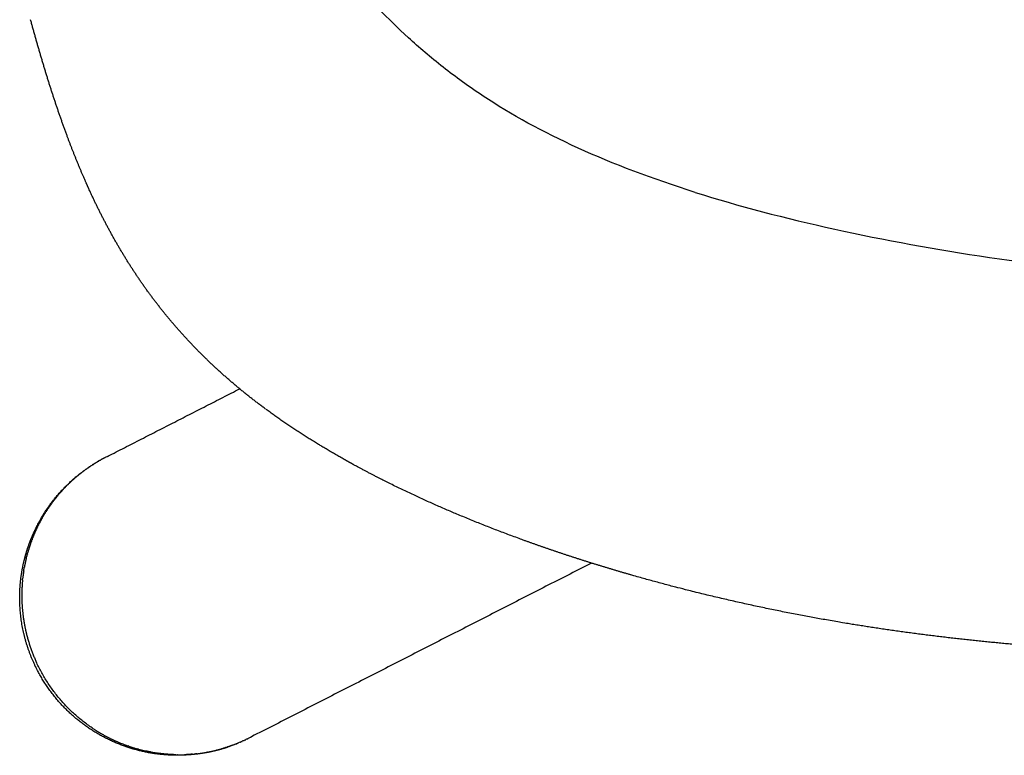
# Model space of a CAD drawing. Header units: millimetres. Extents: x 847 to 2889, y 2747 to 4819.
# Tile 8 of 26: x 2114 to 2177, y 2804 to 2851. Entities that reach past the tile are written whole.
import ezdxf

# ---------------------------------------------------------------- set-up
doc = ezdxf.new("R2010")
doc.units = ezdxf.units.MM
doc.header["$MEASUREMENT"] = 0
doc.layers.add('2DVýkres$viditelné$tečné', color=7, linetype='Continuous', true_color=0x000000)
doc.layers.add('2DVýkres$viditelné$čáry', color=7, linetype='Continuous', true_color=0x000000)

msp = doc.modelspace()

# ---------------------------------------------------------------- linework, layer by layer
at = {"layer": '2DVýkres$viditelné$tečné'}
for points, knots in [([(2157.234, 2840.185), (2154.509, 2841.044), (2149.571, 2842.915), (2144.561, 2845.662), (2141.177, 2848.121), (2138.969, 2850.007), (2137.11, 2851.845), (2136.191, 2852.869), (2135.943, 2853.155)], [-1, -1, -1, -1, -0.75, -0.5, -0.375, -0.25, -0.125, 0, 0, 0, 0]), ([(2157.234, 2840.185), (2162.683, 2838.467), (2175.634, 2835.642), (2189.641, 2834.48), (2196.149, 2834.426), (2209.163, 2834.317), (2220.19, 2836.315), (2225.7, 2838.078), (2228.455, 2838.959), (2230.329, 2840.081), (2230.783, 2841.005), (2230.832, 2841.234)], [0, 0, 0, 0, 0.2, 0.4, 0.4, 0.4, 0.6, 0.6, 0.6, 0.8, 0.8724464, 0.8724464, 0.8724464, 0.8724464])]:
    msp.add_open_spline(points, degree=3, knots=knots, dxfattribs=at)
msp.add_open_spline([(2115.078, 2818.174), (2115.098, 2818.225), (2115.141, 2818.268), (2115.207, 2818.301)], degree=3, dxfattribs=at)
at = {"layer": '2DVýkres$viditelné$čáry'}
for points, weights, degree, knots in [([(2129.968, 2826.438), (2128.389, 2827.599), (2126.942, 2828.921), (2125.584, 2830.163), (2124.371, 2831.547), (2123.204, 2832.878), (2122.189, 2834.328), (2121.187, 2835.759), (2120.333, 2837.283), (2119.471, 2838.823), (2118.745, 2840.43), (2118.647, 2840.646), (2118.551, 2840.863), (2117.917, 2842.305), (2117.37, 2843.782), (2116.717, 2845.55), (2116.158, 2847.35), (2115.573, 2849.234), (2115.058, 2851.138)], [1, 0.998596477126, 1, 0.998481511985, 1, 0.998536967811, 1, 0.998756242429, 1, 0.999068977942, 1, 0.999986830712, 1, 0.999553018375, 1, 0.999647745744, 1, 0.999831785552, 1], 2, [0, 0, 0, 3.91643, 3.91643, 7.593232, 7.593232, 11.129761, 11.129761, 14.621054, 14.621054, 18.147268, 18.147268, 18.620933, 18.620933, 21.770883, 21.770883, 25.539511, 25.539511, 29.483873, 29.483873, 29.483873]), ([(2210.702, 2811.228), (2210.568, 2811.228), (2210.434, 2811.226), (2210.3, 2811.221), (2209.658, 2811.201), (2208.319, 2811.13), (2205.759, 2811.01), (2204.335, 2810.951), (2202.864, 2810.903), (2200.754, 2810.833), (2198.287, 2810.779), (2193.109, 2810.753), (2190.125, 2810.791), (2187.153, 2810.898), (2183.918, 2811.014), (2180.573, 2811.214), (2173.76, 2811.837), (2170.221, 2812.272), (2166.695, 2812.86), (2163.177, 2813.447), (2159.687, 2814.185), (2156.233, 2815.073), (2152.979, 2815.911), (2149.632, 2816.921), (2146.334, 2818.117), (2144.781, 2818.679), (2143.244, 2819.284), (2141.724, 2819.931), (2140.268, 2820.551), (2138.832, 2821.217), (2137.418, 2821.929), (2136.123, 2822.583), (2134.794, 2823.307), (2133.478, 2824.102), (2133.272, 2824.226), (2133.066, 2824.352), (2132.861, 2824.48), (2131.885, 2825.087), (2130.932, 2825.731), (2130.005, 2826.411)], [1, 0.999895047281, 0.999895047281, 1, 1, 1, 1, 1, 1, 1, 1, 1, 1, 1, 1, 1, 1, 1, 1, 0.999375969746, 0.999375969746, 1, 1, 1, 1, 0.999743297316, 0.999743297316, 1, 0.999659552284, 0.999659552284, 1, 1, 1, 1, 0.999983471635, 0.999983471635, 1, 0.999508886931, 0.999508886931, 1], 3, [0, 0, 0, 0, 0.402362, 0.402362, 0.402362, 15.41486, 15.41486, 29.23696, 29.23696, 29.23696, 48.808056, 48.808056, 71.684791, 71.684791, 71.684791, 96.264408, 96.264408, 121.624759, 121.624759, 121.624759, 132.321933, 132.321933, 132.321933, 155.842642, 155.842642, 155.842642, 160.797297, 160.797297, 160.797297, 165.545103, 165.545103, 165.545103, 174.555027, 174.555027, 174.555027, 175.27853, 175.27853, 175.27853, 178.727606, 178.727606, 178.727606, 178.727606]), ([(2115.523, 2819.137), (2116.496, 2820.979), (2118.123, 2822.279), (2118.228, 2822.363), (2118.334, 2822.443), (2118.738, 2822.749), (2119.17, 2823.011)], [1, 0.978985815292, 1, 0.999910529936, 1, 0.998722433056, 1], 2, [0, 0, 0, 4.107376, 4.107376, 4.374915, 4.374915, 5.385974, 5.385974, 5.385974]), ([(2128.236, 2805.246), (2127.817, 2805.07), (2127.388, 2804.924), (2126.949, 2804.806), (2125.853, 2804.513), (2124.724, 2804.409), (2123.593, 2804.497), (2122.528, 2804.579), (2121.489, 2804.83), (2120.503, 2805.243), (2119.459, 2805.68), (2118.504, 2806.286), (2117.664, 2807.045), (2116.713, 2807.903), (2115.943, 2808.926), (2115.38, 2810.077), (2115.364, 2810.111), (2115.347, 2810.145), (2115.331, 2810.179), (2114.659, 2811.595), (2114.332, 2813.129), (2114.368, 2814.697), (2114.385, 2815.421), (2114.479, 2816.139), (2114.651, 2816.842), (2114.762, 2817.295), (2114.905, 2817.74), (2115.078, 2818.174)], [1, 0.998455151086, 0.998455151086, 1, 0.990469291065, 0.990469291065, 1, 0.991524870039, 0.991524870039, 1, 0.990507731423, 0.990507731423, 1, 0.987882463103, 0.987882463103, 1, 1, 1, 1, 0.981969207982, 0.981969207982, 1, 0.996088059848, 0.996088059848, 1, 0.998368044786, 0.998368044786, 1], 3, [0, 0, 0, 0, 1.361792, 1.361792, 1.361792, 4.747675, 4.747675, 4.747675, 7.940132, 7.940132, 7.940132, 11.319163, 11.319163, 11.319163, 15.138235, 15.138235, 15.138235, 15.251129, 15.251129, 15.251129, 19.91323, 19.91323, 19.91323, 22.08093, 22.08093, 22.08093, 23.480612, 23.480612, 23.480612, 23.480612])]:
    msp.add_rational_spline(points, weights, degree=degree, knots=knots, dxfattribs=at)
for points, degree in [([(2119.819, 2823.373), (2124.072, 2825.546), (2128.326, 2827.719)], 2), ([(2119.012, 2822.912), (2119.03, 2822.923), (2119.047, 2822.934), (2119.064, 2822.944)], 3), ([(2119.126, 2822.983), (2119.141, 2822.992), (2119.156, 2823.002), (2119.171, 2823.011)], 3), ([(2119.241, 2823.053), (2119.253, 2823.061), (2119.266, 2823.068), (2119.278, 2823.075)], 3), ([(2119.357, 2823.122), (2119.367, 2823.127), (2119.376, 2823.133), (2119.386, 2823.138)], 3), ([(2119.472, 2823.187), (2119.48, 2823.192), (2119.487, 2823.196), (2119.495, 2823.2)], 3), ([(2119.588, 2823.252), (2119.593, 2823.254), (2119.599, 2823.257), (2119.604, 2823.26)], 3), ([(2119.705, 2823.314), (2119.708, 2823.316), (2119.711, 2823.317), (2119.714, 2823.319)], 3), ([(2119.941, 2823.435), (2119.976, 2823.452), (2120.011, 2823.469), (2120.046, 2823.486)], 3), ([(2118.136, 2822.281), (2118.137, 2822.282), (2118.139, 2822.283), (2118.14, 2822.284)], 3), ([(2118.242, 2822.365), (2118.274, 2822.391), (2118.307, 2822.416), (2118.339, 2822.441)], 3), ([(2118.35, 2822.449), (2118.38, 2822.471), (2118.41, 2822.494), (2118.44, 2822.517)], 3), ([(2118.458, 2822.53), (2118.486, 2822.551), (2118.514, 2822.571), (2118.542, 2822.592)], 3), ([(2118.567, 2822.61), (2118.593, 2822.628), (2118.619, 2822.647), (2118.645, 2822.665)], 3), ([(2118.677, 2822.687), (2118.701, 2822.704), (2118.725, 2822.721), (2118.749, 2822.737)], 3), ([(2118.788, 2822.764), (2118.809, 2822.778), (2118.831, 2822.793), (2118.853, 2822.808)], 3), ([(2118.899, 2822.838), (2118.919, 2822.851), (2118.939, 2822.864), (2118.958, 2822.877)], 3), ([(2117.426, 2821.647), (2117.442, 2821.662), (2117.458, 2821.678), (2117.474, 2821.693)], 3), ([(2117.523, 2821.741), (2117.537, 2821.755), (2117.551, 2821.768), (2117.566, 2821.782)], 3), ([(2117.623, 2821.835), (2117.635, 2821.846), (2117.647, 2821.857), (2117.659, 2821.869)], 3), ([(2118.031, 2822.194), (2118.034, 2822.197), (2118.038, 2822.2), (2118.042, 2822.203)], 3), ([(2116.868, 2821.048), (2116.894, 2821.079), (2116.92, 2821.109), (2116.947, 2821.139)], 3), ([(2116.957, 2821.151), (2116.982, 2821.179), (2117.007, 2821.207), (2117.031, 2821.234)], 3), ([(2117.048, 2821.253), (2117.071, 2821.278), (2117.094, 2821.304), (2117.117, 2821.329)], 3), ([(2117.141, 2821.354), (2117.162, 2821.376), (2117.183, 2821.399), (2117.205, 2821.422)], 3), ([(2117.234, 2821.453), (2117.254, 2821.473), (2117.273, 2821.493), (2117.293, 2821.513)], 3), ([(2117.329, 2821.55), (2117.347, 2821.568), (2117.365, 2821.586), (2117.383, 2821.604)], 3), ([(2115.917, 2819.732), (2115.933, 2819.759), (2115.95, 2819.786), (2115.966, 2819.813)], 3), ([(2115.987, 2819.847), (2116.003, 2819.871), (2116.018, 2819.896), (2116.033, 2819.92)], 3), ([(2116.059, 2819.96), (2116.073, 2819.982), (2116.087, 2820.004), (2116.102, 2820.026)], 3), ([(2116.133, 2820.073), (2116.145, 2820.093), (2116.158, 2820.112), (2116.172, 2820.132)], 3), ([(2116.207, 2820.185), (2116.219, 2820.202), (2116.231, 2820.22), (2116.243, 2820.237)], 3), ([(2116.285, 2820.297), (2116.295, 2820.312), (2116.305, 2820.326), (2116.316, 2820.341)], 3), ([(2115.716, 2819.382), (2115.735, 2819.417), (2115.755, 2819.452), (2115.774, 2819.487)], 3), ([(2115.781, 2819.499), (2115.8, 2819.532), (2115.818, 2819.564), (2115.837, 2819.596)], 3), ([(2115.848, 2819.616), (2115.866, 2819.646), (2115.883, 2819.675), (2115.901, 2819.705)], 3), ([(2115.061, 2817.914), (2115.07, 2817.937), (2115.078, 2817.961), (2115.086, 2817.984)], 3), ([(2115.108, 2818.044), (2115.119, 2818.074), (2115.131, 2818.105), (2115.142, 2818.135)], 3), ([(2115.157, 2818.173), (2115.166, 2818.199), (2115.176, 2818.224), (2115.186, 2818.25)], 3), ([(2115.207, 2818.301), (2115.215, 2818.322), (2115.224, 2818.343), (2115.232, 2818.364)], 3), ([(2114.855, 2817.255), (2114.862, 2817.278), (2114.868, 2817.302), (2114.875, 2817.325)], 3), ([(2114.785, 2816.985), (2114.794, 2817.021), (2114.803, 2817.057), (2114.812, 2817.093)], 3), ([(2114.819, 2817.12), (2114.827, 2817.15), (2114.835, 2817.179), (2114.843, 2817.209)], 3), ([(2150.648, 2816.663), (2139.781, 2811.112), (2128.914, 2805.561)], 2), ([(2114.599, 2816.025), (2114.601, 2816.033), (2114.602, 2816.041), (2114.603, 2816.049)], 3), ([(2114.549, 2815.608), (2114.552, 2815.64), (2114.555, 2815.672), (2114.559, 2815.704)], 3), ([(2114.609, 2813.114), (2114.609, 2813.116), (2114.608, 2813.119), (2114.608, 2813.121)], 3), ([(2114.792, 2812.187), (2114.792, 2812.188), (2114.791, 2812.189), (2114.791, 2812.19)], 3), ([(2119.732, 2805.733), (2119.698, 2805.752), (2119.664, 2805.771), (2119.63, 2805.791)], 3), ([(2120.066, 2805.557), (2120.038, 2805.571), (2120.011, 2805.585), (2119.983, 2805.599)], 3), ([(2128.685, 2805.448), (2128.658, 2805.435), (2128.631, 2805.422), (2128.604, 2805.41)], 3), ([(2128.796, 2805.502), (2128.771, 2805.49), (2128.746, 2805.477), (2128.721, 2805.465)], 3), ([(2128.907, 2805.557), (2128.884, 2805.546), (2128.86, 2805.534), (2128.837, 2805.522)], 3), ([(2120.974, 2805.156), (2120.941, 2805.169), (2120.908, 2805.182), (2120.875, 2805.195)], 3), ([(2121.319, 2805.031), (2121.293, 2805.04), (2121.268, 2805.049), (2121.242, 2805.058)], 3), ([(2121.896, 2804.853), (2121.868, 2804.861), (2121.839, 2804.869), (2121.811, 2804.877)], 3), ([(2126.866, 2804.793), (2126.863, 2804.792), (2126.861, 2804.791), (2126.858, 2804.791)], 3), ([(2126.981, 2804.822), (2126.978, 2804.822), (2126.975, 2804.821), (2126.972, 2804.82)], 3), ([(2127.096, 2804.853), (2127.093, 2804.853), (2127.09, 2804.852), (2127.087, 2804.851)], 3), ([(2127.21, 2804.886), (2127.207, 2804.885), (2127.205, 2804.884), (2127.202, 2804.883)], 3), ([(2127.325, 2804.92), (2127.322, 2804.919), (2127.32, 2804.918), (2127.317, 2804.918)], 3), ([(2127.439, 2804.955), (2127.437, 2804.955), (2127.435, 2804.954), (2127.433, 2804.953)], 3), ([(2128.009, 2805.156), (2127.973, 2805.142), (2127.936, 2805.128), (2127.9, 2805.114)], 3), ([(2128.123, 2805.201), (2128.088, 2805.187), (2128.053, 2805.173), (2128.017, 2805.159)], 3), ([(2128.236, 2805.247), (2128.202, 2805.233), (2128.168, 2805.219), (2128.134, 2805.205)], 3), ([(2128.349, 2805.295), (2128.316, 2805.281), (2128.284, 2805.267), (2128.252, 2805.254)], 3), ([(2128.461, 2805.344), (2128.43, 2805.331), (2128.399, 2805.317), (2128.368, 2805.304)], 3), ([(2128.573, 2805.395), (2128.544, 2805.382), (2128.516, 2805.369), (2128.487, 2805.356)], 3), ([(2122.818, 2804.647), (2122.813, 2804.648), (2122.808, 2804.649), (2122.802, 2804.65)], 3), ([(2122.932, 2804.628), (2122.923, 2804.629), (2122.914, 2804.631), (2122.905, 2804.632)], 3), ([(2123.047, 2804.61), (2123.033, 2804.612), (2123.02, 2804.614), (2123.007, 2804.616)], 3), ([(2124.391, 2804.502), (2124.39, 2804.502), (2124.389, 2804.502), (2124.389, 2804.502)], 3), ([(2124.501, 2804.501), (2124.5, 2804.501), (2124.499, 2804.501), (2124.498, 2804.501)], 3), ([(2124.61, 2804.502), (2124.609, 2804.502), (2124.609, 2804.502), (2124.608, 2804.502)], 3), ([(2125.725, 2804.578), (2125.724, 2804.578), (2125.723, 2804.578), (2125.723, 2804.578)], 3), ([(2125.838, 2804.593), (2125.837, 2804.593), (2125.837, 2804.593), (2125.836, 2804.593)], 3), ([(2125.952, 2804.61), (2125.951, 2804.61), (2125.95, 2804.609), (2125.949, 2804.609)], 3), ([(2126.066, 2804.628), (2126.064, 2804.627), (2126.063, 2804.627), (2126.061, 2804.627)], 3), ([(2126.18, 2804.647), (2126.178, 2804.647), (2126.176, 2804.646), (2126.175, 2804.646)], 3), ([(2126.294, 2804.668), (2126.292, 2804.667), (2126.29, 2804.667), (2126.288, 2804.667)], 3), ([(2126.408, 2804.69), (2126.406, 2804.689), (2126.404, 2804.689), (2126.402, 2804.689)], 3), ([(2126.522, 2804.713), (2126.52, 2804.713), (2126.518, 2804.712), (2126.516, 2804.712)], 3), ([(2126.637, 2804.738), (2126.635, 2804.738), (2126.632, 2804.737), (2126.63, 2804.737)], 3), ([(2126.752, 2804.765), (2126.749, 2804.764), (2126.746, 2804.764), (2126.744, 2804.763)], 3)]:
    msp.add_open_spline(points, degree=degree, dxfattribs=at)
for points, weights in [([(2119.012, 2822.912), (2118.985, 2822.894), (2118.958, 2822.877)], [0.864516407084, 0.864196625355, 0.863886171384]), ([(2119.126, 2822.983), (2119.095, 2822.964), (2119.064, 2822.944)], [0.865898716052, 0.865512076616, 0.86513754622]), ([(2119.241, 2823.053), (2119.206, 2823.032), (2119.171, 2823.011)], [0.867365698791, 0.866905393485, 0.86646042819]), ([(2119.357, 2823.122), (2119.317, 2823.099), (2119.278, 2823.075)], [0.868918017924, 0.868376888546, 0.867854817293]), ([(2119.472, 2823.187), (2119.429, 2823.163), (2119.386, 2823.138)], [0.870531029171, 0.86991468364, 0.86932071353]), ([(2119.588, 2823.252), (2119.541, 2823.226), (2119.495, 2823.2)], [0.872227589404, 0.871529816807, 0.8708581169]), ([(2119.705, 2823.314), (2119.654, 2823.287), (2119.604, 2823.26)], [0.874008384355, 0.873222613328, 0.872467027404]), ([(2119.819, 2823.373), (2119.766, 2823.346), (2119.714, 2823.319)], [0.875814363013, 0.874964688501, 0.874147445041]), ([(2118.136, 2822.281), (2118.088, 2822.242), (2118.042, 2822.203)], [0.856423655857, 0.856116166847, 0.855841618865]), ([(2118.242, 2822.365), (2118.191, 2822.325), (2118.14, 2822.284)], [0.857151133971, 0.856781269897, 0.8564494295]), ([(2118.35, 2822.449), (2118.344, 2822.445), (2118.339, 2822.441)], [0.857961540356, 0.857920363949, 0.85787957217]), ([(2118.458, 2822.53), (2118.449, 2822.524), (2118.44, 2822.517)], [0.858855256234, 0.858778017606, 0.858701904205]), ([(2118.567, 2822.61), (2118.555, 2822.601), (2118.542, 2822.592)], [0.859822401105, 0.859708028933, 0.859595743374]), ([(2118.677, 2822.687), (2118.661, 2822.676), (2118.645, 2822.665)], [0.860871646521, 0.860714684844, 0.860561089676]), ([(2118.788, 2822.764), (2118.768, 2822.75), (2118.749, 2822.737)], [0.862003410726, 0.861798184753, 0.861597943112]), ([(2118.899, 2822.838), (2118.876, 2822.823), (2118.853, 2822.808)], [0.863218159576, 0.862958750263, 0.862706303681]), ([(2117.426, 2821.647), (2117.404, 2821.625), (2117.383, 2821.604)], [0.853631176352, 0.853606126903, 0.85358914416]), ([(2117.523, 2821.741), (2117.498, 2821.718), (2117.474, 2821.693)], [0.853784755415, 0.853735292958, 0.85369640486]), ([(2117.623, 2821.835), (2117.594, 2821.808), (2117.566, 2821.782)], [0.854020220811, 0.853940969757, 0.853875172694]), ([(2118.031, 2822.194), (2117.841, 2822.036), (2117.659, 2821.869)], [1, 0.999674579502, 1]), ([(2116.868, 2821.048), (2116.575, 2820.707), (2116.316, 2820.341)], [1, 0.99894088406, 1]), ([(2116.957, 2821.151), (2116.952, 2821.145), (2116.947, 2821.139)], [0.854089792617, 0.854107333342, 0.854125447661]), ([(2117.048, 2821.253), (2117.04, 2821.244), (2117.031, 2821.234)], [0.853834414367, 0.85385410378, 0.853875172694]), ([(2117.141, 2821.354), (2117.129, 2821.341), (2117.117, 2821.329)], [0.853660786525, 0.853677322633, 0.85369640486]), ([(2117.234, 2821.453), (2117.219, 2821.437), (2117.205, 2821.422)], [0.853569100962, 0.853577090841, 0.85358914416]), ([(2117.329, 2821.55), (2117.311, 2821.532), (2117.293, 2821.513)], [0.853559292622, 0.853553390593, 0.853553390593]), ([(2115.987, 2819.847), (2115.977, 2819.83), (2115.966, 2819.813)], [0.863505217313, 0.863693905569, 0.863886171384]), ([(2116.059, 2819.96), (2116.046, 2819.94), (2116.033, 2819.92)], [0.862276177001, 0.86248865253, 0.862706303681]), ([(2116.133, 2820.073), (2116.117, 2820.05), (2116.102, 2820.026)], [0.861129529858, 0.861360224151, 0.861597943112]), ([(2116.207, 2820.185), (2116.189, 2820.159), (2116.172, 2820.132)], [0.860064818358, 0.860308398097, 0.860561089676]), ([(2116.285, 2820.297), (2116.264, 2820.267), (2116.243, 2820.237)], [0.859070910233, 0.859327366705, 0.859595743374]), ([(2115.716, 2819.382), (2115.445, 2818.887), (2115.232, 2818.364)], [1, 0.998363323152, 1]), ([(2115.781, 2819.499), (2115.778, 2819.493), (2115.774, 2819.487)], [0.86769198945, 0.86777317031, 0.867854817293]), ([(2115.848, 2819.616), (2115.843, 2819.606), (2115.837, 2819.596)], [0.866212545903, 0.866335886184, 0.86646042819]), ([(2115.917, 2819.732), (2115.909, 2819.718), (2115.901, 2819.705)], [0.864817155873, 0.864976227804, 0.86513754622]), ([(2115.082, 2818.184), (2115.277, 2818.672), (2115.523, 2819.137)], [1, 0.99862135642, 1]), ([(2115.061, 2817.914), (2114.959, 2817.622), (2114.875, 2817.325)], [1, 0.999514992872, 1]), ([(2115.108, 2818.044), (2115.097, 2818.014), (2115.086, 2817.984)], [0.89200153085, 0.892604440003, 0.893216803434]), ([(2115.157, 2818.173), (2115.149, 2818.154), (2115.142, 2818.135)], [0.889413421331, 0.889787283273, 0.890165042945]), ([(2115.207, 2818.301), (2115.196, 2818.276), (2115.186, 2818.25)], [0.886922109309, 0.88741371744, 0.88791256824]), ([(2114.785, 2816.985), (2114.713, 2816.692), (2114.66, 2816.396)], [1, 0.999543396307, 1]), ([(2114.819, 2817.12), (2114.816, 2817.106), (2114.812, 2817.093)], [0.912963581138, 0.91330835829, 0.9136551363]), ([(2114.855, 2817.255), (2114.849, 2817.232), (2114.843, 2817.209)], [0.909632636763, 0.910193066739, 0.910759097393]), ([(2114.599, 2816.025), (2114.576, 2815.865), (2114.559, 2815.704)], [1, 0.999869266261, 1]), ([(2114.62, 2816.164), (2114.611, 2816.107), (2114.603, 2816.049)], [0.939397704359, 0.94114962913, 0.942937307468]), ([(2114.62, 2816.164), (2114.639, 2816.28), (2114.66, 2816.396)], [1, 0.999930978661, 1]), ([(2114.549, 2815.608), (2114.491, 2815.039), (2114.499, 2814.467)], [1, 0.998381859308, 1]), ([(2114.499, 2814.467), (2114.508, 2813.79), (2114.608, 2813.121)], [1, 0.997760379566, 1]), ([(2114.609, 2813.114), (2114.678, 2812.648), (2114.791, 2812.19)], [1, 0.998917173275, 1]), ([(2114.792, 2812.187), (2115.029, 2811.226), (2115.446, 2810.329)], [1, 0.995290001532, 1]), ([(2119.11, 2806.106), (2116.672, 2807.692), (2115.446, 2810.329)], [1, 0.9612090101, 1]), ([(2119.11, 2806.106), (2119.365, 2805.94), (2119.63, 2805.791)], [1, 0.999540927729, 1]), ([(2119.732, 2805.733), (2119.857, 2805.665), (2119.983, 2805.599)], [1, 0.999898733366, 1]), ([(2120.066, 2805.557), (2120.463, 2805.358), (2120.875, 2805.195)], [1, 0.999009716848, 1]), ([(2128.573, 2805.395), (2128.589, 2805.403), (2128.604, 2805.41)], [0.881584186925, 0.881307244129, 0.881033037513]), ([(2128.685, 2805.448), (2128.703, 2805.456), (2128.721, 2805.465)], [0.879617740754, 0.879305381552, 0.878996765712]), ([(2128.796, 2805.502), (2128.816, 2805.512), (2128.837, 2805.522)], [0.877722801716, 0.877380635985, 0.877043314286]), ([(2128.907, 2805.557), (2128.91, 2805.559), (2128.914, 2805.561)], [0.875899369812, 0.875839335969, 0.875779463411]), ([(2129.017, 2805.615), (2129.042, 2805.628), (2129.066, 2805.641)], [0.874147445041, 0.87376094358, 0.873381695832]), ([(2120.974, 2805.156), (2121.107, 2805.105), (2121.242, 2805.058)], [1, 0.999896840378, 1]), ([(2121.319, 2805.031), (2121.563, 2804.948), (2121.811, 2804.877)], [1, 0.999662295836, 1]), ([(2121.896, 2804.853), (2122.145, 2804.785), (2122.397, 2804.73)], [1, 0.999659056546, 1]), ([(2126.752, 2804.765), (2126.805, 2804.778), (2126.858, 2804.791)], [0.922772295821, 0.921315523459, 0.919889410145]), ([(2126.866, 2804.793), (2126.919, 2804.806), (2126.972, 2804.82)], [0.919661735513, 0.918243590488, 0.916855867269]), ([(2126.981, 2804.822), (2127.034, 2804.836), (2127.087, 2804.851)], [0.91662268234, 0.915232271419, 0.913872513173]), ([(2127.096, 2804.853), (2127.149, 2804.868), (2127.202, 2804.883)], [0.9136551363, 0.91229743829, 0.910970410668]), ([(2127.21, 2804.886), (2127.264, 2804.901), (2127.317, 2804.918)], [0.910759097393, 0.909423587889, 0.908119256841]), ([(2127.325, 2804.92), (2127.379, 2804.936), (2127.433, 2804.953)], [0.90793456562, 0.906617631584, 0.905332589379]), ([(2127.439, 2804.955), (2127.495, 2804.973), (2127.55, 2804.991)], [0.90518154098, 0.90386110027, 0.902574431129]), ([(2127.896, 2805.113), (2127.724, 2805.049), (2127.55, 2804.991)], [1, 0.999820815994, 1]), ([(2127.896, 2805.113), (2127.898, 2805.114), (2127.9, 2805.114)], [0.894884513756, 0.894841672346, 0.894798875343]), ([(2128.009, 2805.156), (2128.013, 2805.158), (2128.017, 2805.159)], [0.892489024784, 0.892408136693, 0.892327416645]), ([(2128.123, 2805.201), (2128.128, 2805.203), (2128.134, 2805.205)], [0.890165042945, 0.890051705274, 0.889938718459]), ([(2128.236, 2805.247), (2128.244, 2805.25), (2128.252, 2805.254)], [0.88791256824, 0.887759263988, 0.887606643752]), ([(2128.349, 2805.295), (2128.359, 2805.299), (2128.368, 2805.304)], [0.885731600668, 0.885544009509, 0.88535751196]), ([(2128.461, 2805.344), (2128.474, 2805.35), (2128.487, 2805.356)], [0.88362214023, 0.883386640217, 0.883152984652]), ([(2122.703, 2804.668), (2122.55, 2804.696), (2122.397, 2804.73)], [1, 0.999874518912, 1]), ([(2122.703, 2804.668), (2122.753, 2804.658), (2122.802, 2804.65)], [0.935929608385, 0.937412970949, 0.938923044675]), ([(2122.818, 2804.647), (2122.861, 2804.639), (2122.905, 2804.632)], [0.939397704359, 0.940722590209, 0.942067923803]), ([(2122.932, 2804.628), (2122.97, 2804.622), (2123.007, 2804.616)], [0.942937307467, 0.944101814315, 0.94528149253]), ([(2123.047, 2804.61), (2123.079, 2804.605), (2123.111, 2804.6)], [0.946548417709, 0.947584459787, 0.948632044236]), ([(2124.282, 2804.504), (2123.694, 2804.517), (2123.111, 2804.6)], [1, 0.998204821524, 1]), ([(2124.282, 2804.504), (2124.335, 2804.502), (2124.389, 2804.502)], [0.990990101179, 0.993147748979, 0.995339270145]), ([(2124.391, 2804.502), (2124.445, 2804.501), (2124.498, 2804.501)], [0.995459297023, 0.997659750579, 0.999894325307]), ([(2124.501, 2804.501), (2124.554, 2804.501), (2124.608, 2804.502)], [1, 0.99774690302, 0.995528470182]), ([(2124.61, 2804.502), (2124.776, 2804.504), (2124.942, 2804.511)], [1, 0.999855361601, 1]), ([(2125.331, 2804.537), (2125.137, 2804.52), (2124.942, 2804.511)], [1, 0.999799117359, 1]), ([(2125.331, 2804.537), (2125.387, 2804.541), (2125.443, 2804.547)], [0.967657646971, 0.965651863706, 0.96368133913]), ([(2125.612, 2804.565), (2125.667, 2804.571), (2125.723, 2804.578)], [0.957810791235, 0.955917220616, 0.954058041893]), ([(2125.725, 2804.578), (2125.78, 2804.585), (2125.836, 2804.593)], [0.953985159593, 0.952131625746, 0.950312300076]), ([(2125.838, 2804.593), (2125.893, 2804.601), (2125.949, 2804.609)], [0.950231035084, 0.948424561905, 0.946651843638]), ([(2125.952, 2804.61), (2126.007, 2804.618), (2126.061, 2804.627)], [0.946548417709, 0.944794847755, 0.943074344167]), ([(2126.066, 2804.628), (2126.12, 2804.637), (2126.175, 2804.646)], [0.942937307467, 0.94122173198, 0.939539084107]), ([(2126.18, 2804.647), (2126.234, 2804.656), (2126.288, 2804.667)], [0.939397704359, 0.937726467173, 0.936087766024]), ([(2126.294, 2804.668), (2126.348, 2804.678), (2126.402, 2804.689)], [0.935929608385, 0.934296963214, 0.932696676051]), ([(2126.408, 2804.69), (2126.462, 2804.701), (2126.516, 2804.712)], [0.932533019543, 0.930944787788, 0.929388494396]), ([(2126.522, 2804.713), (2126.576, 2804.725), (2126.63, 2804.737)], [0.929207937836, 0.927660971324, 0.926145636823]), ([(2126.637, 2804.738), (2126.69, 2804.75), (2126.744, 2804.763)], [0.925954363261, 0.924453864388, 0.92298446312])]:
    msp.add_rational_spline(points, weights, degree=2, dxfattribs=at)
msp.add_open_spline([(2125.612, 2804.565), (2125.611, 2804.565), (2125.61, 2804.565), (2125.554, 2804.558), (2125.498, 2804.552), (2125.443, 2804.547)], degree=3, knots=[-20.7870787, -20.7870787, -20.7870787, -20.7870787, -20.7846679, -20.7846679, -20.6146916, -20.6146916, -20.6146916, -20.6146916], dxfattribs=at)

doc.saveas('drawing.dxf')
